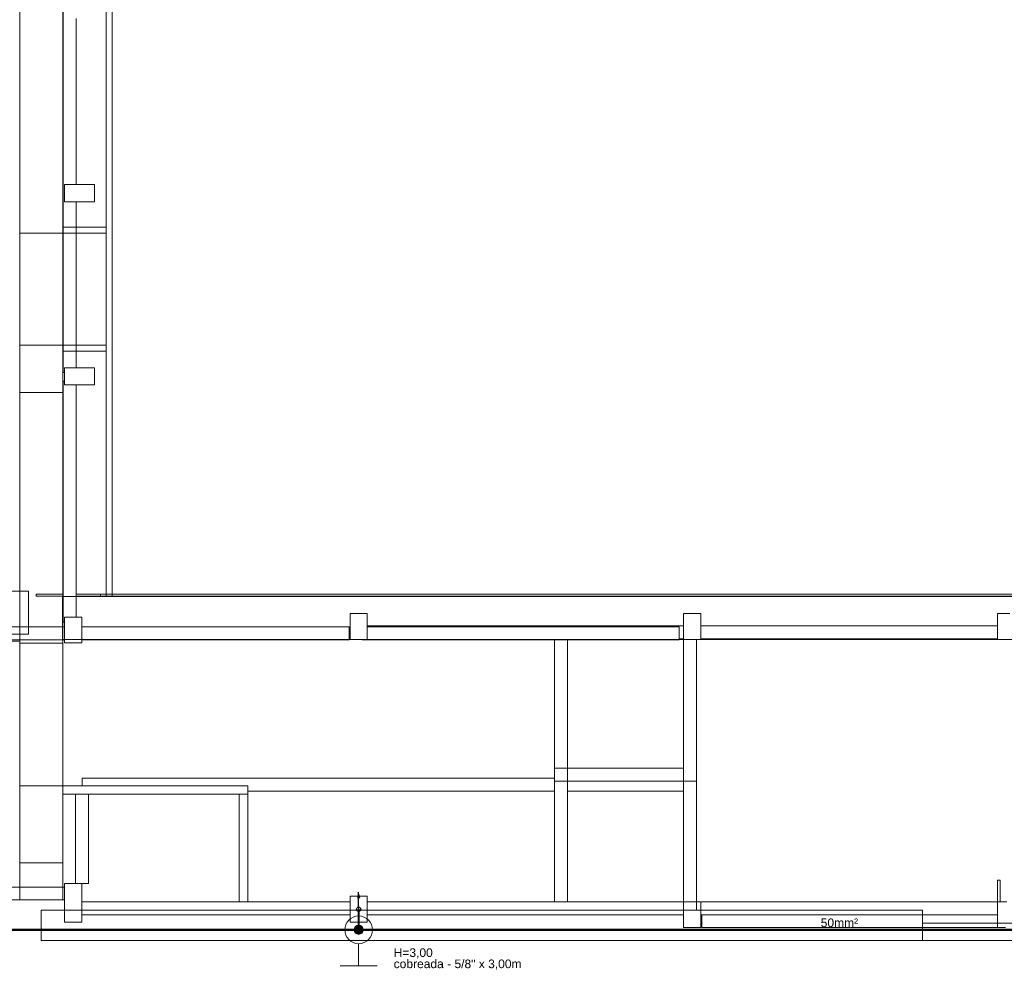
# Model space of a CAD drawing. Header units: millimetres. Extents: x 4477830 to 4478275, y -30323838 to -30323445.
# Tile 3 of 124: x 4477978 to 4478001, y -30323797 to -30323775. Entities that reach past the tile are written whole.
import ezdxf

# ---------------------------------------------------------------- set-up
doc = ezdxf.new("R2010")
doc.units = ezdxf.units.MM
doc.linetypes.add('NULL', pattern=[0])
for name, color, linetype, lineweight in [('IFC-Lance de escada-Contorno', 32, 'Continuous', 5), ('IFC-Parede padrão-Contorno', 44, 'Continuous', 5), ('IFC-Parede-Contorno', 42, 'Continuous', 5), ('IFC-Pilar-Contorno', 83, 'Continuous', 5), ('IFC-Viga-Contorno', 66, 'Continuous', 5), ('P-Simbol', 5, 'Continuous', 20), ('PR-Condutos', 150, 'Continuous', 25), ('PR-Haste de aterramento', 9, 'Continuous', 18), ('PR-Textos conduto', 7, 'Continuous', 9), ('Textos', 7, 'Continuous', 9)]:
    doc.layers.add(name, color=color, linetype=linetype, lineweight=lineweight)
doc.styles.add('ARIAL', font='arial.ttf')

msp = doc.modelspace()

# ---------------------------------------------------------------- hatches: boundary and pattern name
at = {"layer": 'P-Simbol', "linetype": 'Continuous'}
msp.add_hatch(color=5, dxfattribs=at).paths.add_polyline_path([(4477985.853, -30323795.714), (4477985.852, -30323795.704), (4477985.851, -30323795.695), (4477985.849, -30323795.686), (4477985.846, -30323795.678), (4477985.843, -30323795.669), (4477985.839, -30323795.661), (4477985.834, -30323795.653), (4477985.828, -30323795.646), (4477985.822, -30323795.639), (4477985.815, -30323795.633), (4477985.808, -30323795.628), (4477985.8, -30323795.623), (4477985.792, -30323795.619), (4477985.784, -30323795.615), (4477985.775, -30323795.612), (4477985.766, -30323795.61), (4477985.757, -30323795.609), (4477985.748, -30323795.609), (4477985.739, -30323795.609), (4477985.73, -30323795.61), (4477985.721, -30323795.612), (4477985.712, -30323795.615), (4477985.703, -30323795.619), (4477985.695, -30323795.623), (4477985.688, -30323795.628), (4477985.68, -30323795.633), (4477985.674, -30323795.639), (4477985.667, -30323795.646), (4477985.662, -30323795.653), (4477985.657, -30323795.661), (4477985.653, -30323795.669), (4477985.649, -30323795.678), (4477985.647, -30323795.686), (4477985.645, -30323795.695), (4477985.643, -30323795.704), (4477985.643, -30323795.714), (4477985.643, -30323795.723), (4477985.645, -30323795.732), (4477985.647, -30323795.741), (4477985.649, -30323795.749), (4477985.653, -30323795.758), (4477985.657, -30323795.766), (4477985.662, -30323795.774), (4477985.667, -30323795.781), (4477985.674, -30323795.788), (4477985.68, -30323795.794), (4477985.688, -30323795.799), (4477985.695, -30323795.804), (4477985.703, -30323795.809), (4477985.712, -30323795.812), (4477985.721, -30323795.815), (4477985.73, -30323795.817), (4477985.739, -30323795.818), (4477985.748, -30323795.818), (4477985.757, -30323795.818), (4477985.766, -30323795.817), (4477985.775, -30323795.815), (4477985.784, -30323795.812), (4477985.792, -30323795.809), (4477985.8, -30323795.804), (4477985.808, -30323795.799), (4477985.815, -30323795.794), (4477985.822, -30323795.788), (4477985.828, -30323795.781), (4477985.834, -30323795.774), (4477985.839, -30323795.766), (4477985.843, -30323795.758), (4477985.846, -30323795.749), (4477985.849, -30323795.741), (4477985.851, -30323795.732), (4477985.852, -30323795.723)])
at = {"layer": 'PR-Condutos', "linetype": 'Continuous', "true_color": 0x105689}
for points in [[(4477985.748, -30323794.835), (4477985.709, -30323794.98), (4477985.787, -30323794.98)], [(4477985.74, -30323795.706), (4477985.741, -30323795.238), (4477985.74, -30323795.236)], [(4477985.741, -30323795.706), (4477985.741, -30323795.238), (4477985.74, -30323795.702), (4477985.741, -30323795.722), (4477985.75, -30323795.722), (4477985.75, -30323795.245), (4477985.747, -30323795.697), (4477985.747, -30323795.24), (4477985.744, -30323795.7), (4477985.744, -30323795.239)], [(4477985.744, -30323795.241), (4477985.741, -30323795.238), (4477985.741, -30323795.706)], [(4477985.744, -30323795.241), (4477985.744, -30323795.7), (4477985.747, -30323795.242)], [(4477985.747, -30323795.242), (4477985.747, -30323795.698), (4477985.75, -30323795.242)], [(4477985.752, -30323795.45), (4477985.752, -30323795.239), (4477985.75, -30323795.727)], [(4477985.75, -30323795.699), (4477985.752, -30323795.242), (4477985.75, -30323795.241)], [(4477985.752, -30323795.722), (4477985.752, -30323795.45), (4477985.75, -30323795.699)], [(4477985.755, -30323795.722), (4477985.755, -30323795.237), (4477985.753, -30323795.701), (4477985.753, -30323795.239), (4477985.752, -30323795.7)], [(4477985.752, -30323795.45), (4477985.752, -30323795.727), (4477985.753, -30323795.239)], [(4477985.752, -30323795.242), (4477985.752, -30323795.45), (4477985.753, -30323795.24)], [(4477985.753, -30323795.239), (4477985.753, -30323795.706), (4477985.755, -30323795.237)], [(4477985.755, -30323795.706), (4477985.756, -30323795.235), (4477985.755, -30323795.237)], [(4477985.756, -30323795.235), (4477985.755, -30323795.702), (4477985.756, -30323795.702)], [(4477965.035, -30323795.706), (4477985.709, -30323795.707), (4477985.734, -30323795.706)], [(4477985.732, -30323795.707), (4477965.035, -30323795.707), (4477985.712, -30323795.709)], [(4477985.734, -30323795.709), (4477965.035, -30323795.709), (4477985.718, -30323795.712)], [(4477985.734, -30323795.715), (4477985.734, -30323795.712), (4477965.035, -30323795.712), (4477985.687, -30323795.715)], [(4477985.728, -30323795.718), (4477985.734, -30323795.715), (4477965.035, -30323795.715)], [(4477985.732, -30323795.72), (4477985.729, -30323795.718), (4477965.035, -30323795.718)], [(4477985.717, -30323795.722), (4477985.733, -30323795.72), (4477965.035, -30323795.72)], [(4477985.646, -30323795.707), (4477965.055, -30323795.706), (4477965.055, -30323795.707), (4477985.646, -30323795.707)], [(4477985.656, -30323795.709), (4477965.055, -30323795.707), (4477965.055, -30323795.709), (4477985.656, -30323795.709)], [(4477985.671, -30323795.712), (4477965.055, -30323795.709), (4477965.055, -30323795.712), (4477985.671, -30323795.712)], [(4477985.687, -30323795.715), (4477965.055, -30323795.712), (4477965.055, -30323795.715), (4477985.687, -30323795.715)], [(4477985.74, -30323795.718), (4477965.055, -30323795.715), (4477965.055, -30323795.718)], [(4477985.752, -30323795.72), (4477965.055, -30323795.718), (4477965.055, -30323795.72)], [(4477985.752, -30323795.722), (4477965.055, -30323795.72), (4477965.055, -30323795.722)], [(4477985.744, -30323795.706), (4478008.09, -30323795.707), (4478008.092, -30323795.706)], [(4477985.744, -30323795.707), (4478008.086, -30323795.709), (4478008.092, -30323795.707)], [(4477985.744, -30323795.709), (4478008.081, -30323795.712), (4478008.092, -30323795.709)], [(4477985.744, -30323795.712), (4478008.075, -30323795.715), (4478008.092, -30323795.712)], [(4478008.092, -30323795.715), (4477985.744, -30323795.715), (4478008.086, -30323795.718)], [(4477985.744, -30323795.718), (4477985.891, -30323795.718), (4478008.086, -30323795.718)], [(4477985.744, -30323795.72), (4477985.857, -30323795.72), (4478008.09, -30323795.72)], [(4478008.11, -30323795.722), (4477985.769, -30323795.72), (4477985.759, -30323795.722)], [(4477985.777, -30323795.706), (4477985.762, -30323795.707), (4478008.11, -30323795.707)], [(4477985.775, -30323795.707), (4477985.762, -30323795.709), (4478008.11, -30323795.709)], [(4477985.767, -30323795.709), (4477985.762, -30323795.712), (4478008.11, -30323795.712)], [(4477985.762, -30323795.718), (4478008.11, -30323795.718), (4477985.783, -30323795.715)], [(4478008.11, -30323795.72), (4477985.775, -30323795.718), (4477985.762, -30323795.72)], [(4477985.766, -30323795.715), (4478008.11, -30323795.715), (4477985.792, -30323795.712)], [(4478008.088, -30323795.722), (4478008.094, -30323795.72), (4477985.857, -30323795.72)], [(4478008.09, -30323795.72), (4478008.092, -30323795.718), (4477985.891, -30323795.718)]]:
    msp.add_hatch(color=146, dxfattribs=at).paths.add_polyline_path(points)

# ---------------------------------------------------------------- linework, layer by layer
at = {"layer": 'IFC-Lance de escada-Contorno', "color": 8, "lineweight": 5}
msp.add_line((4477973.91, -30323789.005), (4477977.868, -30323789.005), dxfattribs=at)
at = {"layer": 'IFC-Parede padrão-Contorno', "color": 8, "lineweight": 5}
for p, q in [((4477980.017, -30323778.458), (4477980.017, -30323769.377)), ((4477979.877, -30323780.022), (4477979.877, -30323770.94)), ((4477980.017, -30323780.903), (4477980.017, -30323778.458)), ((4477978.868, -30323779.378), (4477979.321, -30323779.378)), ((4477979.321, -30323779.378), (4477979.877, -30323779.378)), ((4477978.868, -30323779.518), (4477979.424, -30323779.518)), ((4477979.424, -30323779.518), (4477979.877, -30323779.518)), ((4477980.017, -30323781.844), (4477980.017, -30323779.518)), ((4477979.877, -30323782.467), (4477979.877, -30323780.022)), ((4477980.017, -30323782.467), (4477980.017, -30323780.903)), ((4477978.868, -30323782.118), (4477979.328, -30323782.118)), ((4477979.328, -30323782.118), (4477979.877, -30323782.118)), ((4477978.868, -30323782.258), (4477979.417, -30323782.258)), ((4477979.417, -30323782.258), (4477979.877, -30323782.258)), ((4477979.877, -30323785.628), (4477979.877, -30323782.467)), ((4477980.017, -30323785.628), (4477980.017, -30323782.467)), ((4477977.868, -30323783.22), (4477978.868, -30323783.22)), ((4477979.877, -30323787.962), (4477979.877, -30323785.628)), ((4477980.017, -30323787.962), (4477980.017, -30323785.628)), ((4477977.459, -30323787.842), (4477977.868, -30323787.842)), ((4477977.7, -30323787.842), (4477977.887, -30323787.842)), ((4477977.887, -30323787.842), (4477977.98, -30323787.842)), ((4477977.98, -30323787.842), (4477978.068, -30323787.842)), ((4477978.068, -30323788.414), (4477978.068, -30323787.842)), ((4477978.863, -30323788.522), (4477978.863, -30323787.962)), ((4477978.863, -30323787.962), (4477989.051, -30323787.962)), ((4477989.051, -30323787.962), (4477995.554, -30323787.962)), ((4477995.554, -30323787.962), (4477997.824, -30323787.962)), ((4477997.824, -30323787.962), (4478010.343, -30323787.962)), ((4477978.068, -30323788.842), (4477978.068, -30323788.414)), ((4477978.863, -30323788.577), (4477978.863, -30323788.522)), ((4477978.863, -30323788.962), (4477978.863, -30323788.577)), ((4477974.298, -30323788.842), (4477977.887, -30323788.842)), ((4477977.887, -30323788.842), (4477977.98, -30323788.842)), ((4477977.98, -30323788.842), (4477978.068, -30323788.842)), ((4477978.863, -30323788.962), (4477989.051, -30323788.962)), ((4477989.051, -30323788.962), (4477995.554, -30323788.962)), ((4477995.554, -30323788.962), (4478003.715, -30323788.962)), ((4477979.317, -30323792.189), (4477990.301, -30323792.189)), ((4477979.317, -30323792.363), (4477979.317, -30323792.189)), ((4477978.868, -30323792.363), (4477978.87, -30323792.363)), ((4477978.87, -30323792.363), (4477978.876, -30323792.363)), ((4477978.876, -30323792.363), (4477978.998, -30323792.363)), ((4477978.987, -30323792.363), (4477980.747, -30323792.363)), ((4477978.998, -30323792.363), (4477983, -30323792.363)), ((4477983, -30323792.363), (4477983.131, -30323792.363)), ((4477983.131, -30323792.363), (4477983.167, -30323792.363)), ((4477983.167, -30323792.365), (4477983.167, -30323792.363)), ((4477983.167, -30323792.563), (4477983.167, -30323792.365)), ((4477978.868, -30323792.563), (4477978.87, -30323792.563)), ((4477978.87, -30323792.563), (4477978.876, -30323792.563)), ((4477978.876, -30323792.563), (4477982.878, -30323792.563)), ((4477979.167, -30323794.635), (4477979.167, -30323792.563)), ((4477979.467, -30323794.635), (4477979.467, -30323792.563)), ((4477982.878, -30323792.563), (4477983, -30323792.563)), ((4477982.967, -30323795.063), (4477982.967, -30323792.563)), ((4477983, -30323792.563), (4477983.131, -30323792.563)), ((4477983.131, -30323792.563), (4477983.167, -30323792.563)), ((4477983.167, -30323792.489), (4477990.301, -30323792.489)), ((4477983.167, -30323795.063), (4477983.167, -30323792.563)), ((4477990.601, -30323792.489), (4477993.301, -30323792.489)), ((4477993.601, -30323795.063), (4477993.601, -30323792.489)), ((4477979.167, -30323794.635), (4477979.467, -30323794.635)), ((4478000.603, -30323795.063), (4478000.603, -30323794.562)), ((4478000.603, -30323794.562), (4478000.663, -30323794.562)), ((4478000.663, -30323795.063), (4478000.663, -30323794.562)), ((4477979.317, -30323795.063), (4477982.967, -30323795.063)), ((4477983.167, -30323795.063), (4477985.548, -30323795.063)), ((4477985.948, -30323795.063), (4477988.803, -30323795.063)), ((4477993.301, -30323795.063), (4477993.301, -30323795.063))]:
    msp.add_line(p, q, dxfattribs=at)
at = {"layer": 'IFC-Parede-Contorno', "color": 8, "lineweight": 5}
for p, q in [((4477977.868, -30323775.823), (4477977.868, -30323767.231)), ((4477978.868, -30323777.414), (4477978.868, -30323769.73)), ((4477978.868, -30323779.378), (4477978.868, -30323770)), ((4477977.868, -30323779.518), (4477977.868, -30323774.789)), ((4477977.868, -30323776.368), (4477977.868, -30323775.823)), ((4477977.868, -30323777.959), (4477977.868, -30323776.368)), ((4477978.868, -30323777.959), (4477978.868, -30323777.414)), ((4477977.868, -30323784.853), (4477977.868, -30323777.959)), ((4477978.868, -30323786.206), (4477978.868, -30323777.959)), ((4477977.868, -30323779.518), (4477978.868, -30323779.518)), ((4477977.868, -30323779.518), (4477978.868, -30323779.518)), ((4477978.868, -30323782.118), (4477978.868, -30323779.518)), ((4477977.868, -30323782.118), (4477978.868, -30323782.118)), ((4477978.868, -30323787.907), (4477978.868, -30323782.258)), ((4477977.868, -30323787.842), (4477977.868, -30323783.22)), ((4477977.868, -30323786.206), (4477977.868, -30323784.853)), ((4477977.868, -30323787.315), (4477977.868, -30323786.206)), ((4477978.868, -30323787.745), (4477978.868, -30323786.206)), ((4477977.868, -30323787.745), (4477977.868, -30323787.315)), ((4477977.868, -30323790.306), (4477977.868, -30323787.745)), ((4477978.868, -30323791.005), (4477978.868, -30323787.745)), ((4477978.251, -30323787.907), (4477978.877, -30323787.907)), ((4477978.251, -30323787.96), (4477978.251, -30323787.907)), ((4477978.251, -30323787.96), (4477978.877, -30323787.96)), ((4477978.868, -30323787.962), (4477978.868, -30323787.96)), ((4477979.177, -30323787.907), (4477979.747, -30323787.907)), ((4477979.177, -30323787.96), (4477979.747, -30323787.96)), ((4477979.747, -30323787.907), (4477980.825, -30323787.907)), ((4477979.747, -30323787.919), (4477979.747, -30323787.907)), ((4477979.747, -30323787.96), (4477979.747, -30323787.919)), ((4477979.747, -30323787.96), (4477980.825, -30323787.96)), ((4477980.825, -30323787.907), (4477980.891, -30323787.907)), ((4477980.825, -30323787.96), (4477980.891, -30323787.96)), ((4477980.891, -30323787.907), (4477982.823, -30323787.907)), ((4477980.891, -30323787.96), (4477986.552, -30323787.96)), ((4477982.823, -30323787.907), (4478020.158, -30323787.907)), ((4477986.552, -30323787.96), (4478017.982, -30323787.96)), ((4477978.868, -30323792.363), (4477978.868, -30323788.972)), ((4477978.868, -30323792.363), (4477978.868, -30323788.972)), ((4477977.868, -30323792.367), (4477977.868, -30323789.047)), ((4477977.868, -30323789.047), (4477978.868, -30323789.047)), ((4477977.868, -30323789.047), (4477978.868, -30323789.047)), ((4477978.868, -30323792.363), (4477978.868, -30323789.047)), ((4477978.868, -30323792.363), (4477978.868, -30323789.047)), ((4477977.868, -30323791.005), (4477977.868, -30323790.306)), ((4477977.868, -30323792.926), (4477977.868, -30323791.005)), ((4477978.868, -30323792.926), (4477978.868, -30323791.005)), ((4477977.868, -30323792.367), (4477978.868, -30323792.367)), ((4477977.868, -30323794.16), (4477977.868, -30323792.367)), ((4477993.301, -30323792.26), (4477993.511, -30323792.26)), ((4477993.511, -30323792.26), (4477993.601, -30323792.26)), ((4477978.868, -30323794.72), (4477978.868, -30323792.563)), ((4477978.868, -30323794.16), (4477978.868, -30323792.563)), ((4477978.868, -30323794.16), (4477978.868, -30323792.563)), ((4477993.601, -30323792.639), (4477993.601, -30323792.596)), ((4477977.868, -30323793.1), (4477977.868, -30323792.926)), ((4477978.868, -30323794.398), (4477978.868, -30323792.926)), ((4477977.868, -30323794.398), (4477977.868, -30323793.1)), ((4477977.868, -30323794.72), (4477977.868, -30323794.16)), ((4477977.868, -30323794.16), (4477978.868, -30323794.16)), ((4477977.868, -30323794.642), (4477977.868, -30323794.398)), ((4477978.868, -30323794.642), (4477978.868, -30323794.398)), ((4477977.868, -30323795.02), (4477977.868, -30323794.642)), ((4477978.868, -30323795.02), (4477978.868, -30323794.642)), ((4477993.301, -30323795.1), (4477993.301, -30323795.039)), ((4477993.601, -30323795.1), (4477993.601, -30323795.039)), ((4477993.601, -30323795.137), (4477993.601, -30323795.1)), ((4477993.601, -30323795.26), (4477993.601, -30323795.137)), ((4477978.368, -30323795.498), (4477978.368, -30323795.26)), ((4477978.368, -30323795.26), (4477991.988, -30323795.26)), ((4477991.988, -30323795.26), (4477992.379, -30323795.26)), ((4477992.379, -30323795.26), (4477993.717, -30323795.26)), ((4477993.717, -30323795.26), (4477998.863, -30323795.26)), ((4477998.863, -30323795.925), (4477998.863, -30323795.26)), ((4477978.368, -30323795.96), (4477978.368, -30323795.498)), ((4477998.863, -30323795.56), (4477998.871, -30323795.56)), ((4477998.863, -30323795.94), (4477998.863, -30323795.56)), ((4477998.871, -30323795.56), (4477999.013, -30323795.56)), ((4477999.013, -30323795.56), (4478007.036, -30323795.56)), ((4477978.368, -30323795.96), (4477992.379, -30323795.96)), ((4477992.379, -30323795.96), (4477993.717, -30323795.96)), ((4477993.717, -30323795.96), (4477998.863, -30323795.96)), ((4477998.863, -30323795.96), (4477998.863, -30323795.925)), ((4477998.863, -30323795.96), (4477999.006, -30323795.96)), ((4477999.006, -30323795.96), (4478006.965, -30323795.96))]:
    msp.add_line(p, q, dxfattribs=at)
at = {"layer": 'IFC-Pilar-Contorno', "color": 8, "lineweight": 5}
for p, q in [((4477978.907, -30323778.389), (4477979.291, -30323778.389)), ((4477979.291, -30323778.389), (4477979.361, -30323778.389)), ((4477979.361, -30323778.389), (4477979.607, -30323778.389)), ((4477979.607, -30323778.608), (4477979.607, -30323778.389)), ((4477978.907, -30323778.789), (4477978.907, -30323778.569)), ((4477979.607, -30323778.649), (4477979.607, -30323778.608)), ((4477979.607, -30323778.789), (4477979.607, -30323778.649)), ((4477978.977, -30323778.789), (4477979.223, -30323778.789)), ((4477979.223, -30323778.789), (4477979.607, -30323778.789)), ((4477978.907, -30323782.647), (4477979.291, -30323782.647)), ((4477978.907, -30323782.828), (4477978.907, -30323782.688)), ((4477978.907, -30323783.047), (4477978.907, -30323782.828)), ((4477979.291, -30323782.647), (4477979.361, -30323782.647)), ((4477979.361, -30323782.647), (4477979.607, -30323782.647)), ((4477979.607, -30323782.867), (4477979.607, -30323782.647)), ((4477978.977, -30323783.047), (4477979.223, -30323783.047)), ((4477979.223, -30323783.047), (4477979.607, -30323783.047)), ((4477979.607, -30323782.907), (4477979.607, -30323782.867)), ((4477979.607, -30323783.047), (4477979.607, -30323782.907)), ((4477978.907, -30323788.443), (4477979.14, -30323788.443)), ((4477978.907, -30323788.507), (4477978.907, -30323788.443)), ((4477978.907, -30323788.694), (4477978.907, -30323788.507)), ((4477979.14, -30323788.443), (4477979.264, -30323788.443)), ((4477979.264, -30323788.443), (4477979.307, -30323788.443)), ((4477979.307, -30323788.793), (4477979.307, -30323788.443)), ((4477985.548, -30323788.362), (4477985.781, -30323788.362)), ((4477985.548, -30323788.425), (4477985.548, -30323788.362)), ((4477985.548, -30323788.612), (4477985.548, -30323788.425)), ((4477985.781, -30323788.362), (4477985.905, -30323788.362)), ((4477985.905, -30323788.362), (4477985.948, -30323788.362)), ((4477985.948, -30323788.711), (4477985.948, -30323788.362)), ((4477993.301, -30323788.53), (4477993.301, -30323788.362)), ((4477993.301, -30323788.362), (4477993.588, -30323788.362)), ((4477993.301, -30323788.962), (4477993.301, -30323788.53)), ((4477993.588, -30323788.362), (4477993.701, -30323788.362)), ((4477993.701, -30323788.793), (4477993.701, -30323788.362)), ((4478000.603, -30323788.53), (4478000.603, -30323788.362)), ((4478000.603, -30323788.362), (4478000.891, -30323788.362)), ((4478000.603, -30323788.962), (4478000.603, -30323788.53)), ((4477978.907, -30323789.043), (4477978.907, -30323788.694)), ((4477985.548, -30323788.962), (4477985.548, -30323788.612)), ((4477985.948, -30323788.962), (4477985.948, -30323788.775)), ((4477979.307, -30323789.043), (4477979.307, -30323788.899)), ((4477993.701, -30323788.962), (4477993.701, -30323788.899)), ((4477978.907, -30323789.043), (4477979.031, -30323789.043)), ((4477979.031, -30323789.043), (4477979.074, -30323789.043)), ((4477979.074, -30323789.043), (4477979.307, -30323789.043)), ((4477978.907, -30323795.105), (4477978.907, -30323794.635)), ((4477978.907, -30323794.635), (4477979.057, -30323794.635)), ((4477979.057, -30323794.635), (4477979.098, -30323794.635)), ((4477979.098, -30323794.635), (4477979.307, -30323794.635)), ((4477979.307, -30323794.974), (4477979.307, -30323794.635)), ((4477979.307, -30323795.443), (4477979.307, -30323794.974)), ((4477985.548, -30323795.145), (4477985.548, -30323794.935)), ((4477985.548, -30323794.935), (4477985.767, -30323794.935)), ((4477985.767, -30323794.935), (4477985.808, -30323794.935)), ((4477985.808, -30323794.935), (4477985.948, -30323794.935)), ((4477985.948, -30323795.264), (4477985.948, -30323794.935)), ((4477978.907, -30323795.196), (4477978.907, -30323795.105)), ((4477978.907, -30323795.535), (4477978.907, -30323795.196)), ((4477985.548, -30323795.535), (4477985.548, -30323795.206)), ((4477993.301, -30323795.273), (4477993.301, -30323795.063)), ((4477993.301, -30323795.063), (4477993.522, -30323795.063)), ((4477993.56, -30323795.063), (4477993.701, -30323795.063)), ((4477993.701, -30323795.394), (4477993.701, -30323795.063)), ((4478000.603, -30323795.273), (4478000.603, -30323795.063)), ((4478000.603, -30323795.063), (4478000.821, -30323795.063)), ((4477979.307, -30323795.535), (4477979.307, -30323795.443)), ((4477985.948, -30323795.474), (4477985.948, -30323795.264)), ((4477993.301, -30323795.331), (4477993.301, -30323795.273)), ((4477993.301, -30323795.663), (4477993.301, -30323795.331)), ((4477993.701, -30323795.605), (4477993.701, -30323795.394)), ((4478000.603, -30323795.663), (4478000.603, -30323795.336)), ((4477978.907, -30323795.535), (4477978.947, -30323795.535)), ((4477978.947, -30323795.535), (4477979.156, -30323795.535)), ((4477979.156, -30323795.535), (4477979.307, -30323795.535)), ((4477985.548, -30323795.535), (4477985.588, -30323795.535)), ((4477985.588, -30323795.535), (4477985.728, -30323795.535)), ((4477985.728, -30323795.535), (4477985.948, -30323795.535)), ((4477985.948, -30323795.535), (4477985.948, -30323795.474)), ((4477993.301, -30323795.663), (4477993.339, -30323795.663)), ((4477993.339, -30323795.663), (4477993.479, -30323795.663)), ((4477993.479, -30323795.663), (4477993.701, -30323795.663)), ((4477993.701, -30323795.663), (4477993.701, -30323795.605)), ((4478000.603, -30323795.663), (4478000.645, -30323795.663)), ((4478000.645, -30323795.663), (4478000.786, -30323795.663))]:
    msp.add_line(p, q, dxfattribs=at)
at = {"layer": 'IFC-Viga-Contorno', "color": 8, "lineweight": 5}
for p, q in [((4477978.877, -30323782.759), (4477978.877, -30323772.654)), ((4477979.177, -30323777.038), (4477979.177, -30323774.53)), ((4477979.177, -30323778.389), (4477979.177, -30323777.038)), ((4477978.907, -30323778.649), (4477978.907, -30323778.389)), ((4477978.907, -30323778.789), (4477979.082, -30323778.789)), ((4477979.177, -30323781.297), (4477979.177, -30323778.789)), ((4477979.177, -30323782.647), (4477979.177, -30323781.297)), ((4477978.877, -30323782.759), (4477978.887, -30323782.759)), ((4477978.887, -30323782.759), (4477978.907, -30323782.759)), ((4477978.907, -30323782.72), (4477978.907, -30323782.647)), ((4477978.877, -30323785.946), (4477978.877, -30323782.959)), ((4477978.877, -30323782.959), (4477978.893, -30323782.959)), ((4477978.893, -30323782.959), (4477978.907, -30323782.959)), ((4477978.907, -30323783.047), (4477979.051, -30323783.047)), ((4477979.177, -30323785.925), (4477979.177, -30323783.047)), ((4477978.877, -30323788.559), (4477978.877, -30323785.946)), ((4477979.177, -30323788.443), (4477979.177, -30323785.925)), ((4477994.433, -30323787.962), (4478000.064, -30323787.962)), ((4477978.877, -30323788.559), (4477978.891, -30323788.559)), ((4477978.891, -30323788.559), (4477978.907, -30323788.559)), ((4477978.907, -30323788.559), (4477978.907, -30323788.505)), ((4477979.033, -30323788.443), (4477979.177, -30323788.443)), ((4477974.049, -30323788.672), (4477978.907, -30323788.672)), ((4477978.907, -30323788.852), (4477978.907, -30323788.672)), ((4477979.307, -30323788.672), (4477983.039, -30323788.672)), ((4477979.307, -30323788.899), (4477979.307, -30323788.792)), ((4477983.039, -30323788.672), (4477985.527, -30323788.672)), ((4477985.527, -30323788.852), (4477985.527, -30323788.672)), ((4477985.948, -30323788.65), (4477988.889, -30323788.65)), ((4477985.948, -30323788.845), (4477985.948, -30323788.67)), ((4477985.948, -30323788.67), (4477990.298, -30323788.67)), ((4477988.848, -30323788.67), (4477993.198, -30323788.67)), ((4477988.889, -30323788.65), (4477993.301, -30323788.65)), ((4477993.198, -30323788.85), (4477993.198, -30323788.67)), ((4477993.701, -30323788.65), (4477996.462, -30323788.65)), ((4477993.701, -30323788.899), (4477993.701, -30323788.77)), ((4477996.462, -30323788.65), (4478000.603, -30323788.65)), ((4477971.621, -30323788.972), (4477978.907, -30323788.972)), ((4477979.307, -30323788.972), (4477981.795, -30323788.972)), ((4477981.795, -30323788.972), (4477985.527, -30323788.972)), ((4477985.527, -30323788.972), (4477985.527, -30323788.852)), ((4477985.829, -30323788.967), (4477985.829, -30323788.962)), ((4477985.829, -30323788.97), (4477985.829, -30323788.967)), ((4477985.829, -30323788.97), (4477990.25, -30323788.97)), ((4477990.25, -30323788.97), (4477993.198, -30323788.97)), ((4477990.301, -30323791.407), (4477990.301, -30323788.97)), ((4477990.601, -30323792.626), (4477990.601, -30323788.97)), ((4477993.198, -30323788.899), (4477993.198, -30323788.838)), ((4477993.198, -30323788.97), (4477993.198, -30323788.899)), ((4477993.198, -30323788.95), (4477993.259, -30323788.95)), ((4477993.259, -30323788.95), (4477993.301, -30323788.95)), ((4477993.301, -30323791.402), (4477993.301, -30323788.962)), ((4477993.601, -30323792.622), (4477993.601, -30323788.962)), ((4477993.701, -30323788.95), (4477997.842, -30323788.95)), ((4477997.842, -30323788.95), (4478000.603, -30323788.95)), ((4477990.301, -30323795.063), (4477990.301, -30323791.407)), ((4477993.301, -30323795.063), (4477993.301, -30323791.402)), ((4477990.301, -30323791.959), (4477992.101, -30323791.959)), ((4477992.101, -30323791.959), (4477993.301, -30323791.959)), ((4477990.301, -30323792.259), (4477991.501, -30323792.259)), ((4477991.501, -30323792.259), (4477993.301, -30323792.259)), ((4477990.601, -30323795.063), (4477990.601, -30323792.626)), ((4477993.601, -30323795.063), (4477993.601, -30323792.622)), ((4477974.09, -30323794.72), (4477978.907, -30323794.72)), ((4477971.68, -30323795.02), (4477978.907, -30323795.02)), ((4477978.881, -30323795.02), (4477978.881, -30323795.02)), ((4477979.307, -30323795.063), (4477983.052, -30323795.063)), ((4477983.052, -30323795.063), (4477985.548, -30323795.063)), ((4477985.548, -30323795.243), (4477985.548, -30323795.063)), ((4477985.948, -30323795.063), (4477990.36, -30323795.063)), ((4477985.948, -30323795.363), (4477985.948, -30323795.182)), ((4477990.301, -30323795.063), (4477990.421, -30323795.063)), ((4477990.36, -30323795.063), (4477993.301, -30323795.063)), ((4477993.421, -30323795.063), (4477993.601, -30323795.063)), ((4477993.701, -30323795.063), (4477997.842, -30323795.063)), ((4477994.433, -30323795.063), (4478000.064, -30323795.063)), ((4477997.842, -30323795.063), (4478000.603, -30323795.063)), ((4478000.603, -30323795.063), (4478000.603, -30323795.063)), ((4477979.307, -30323795.363), (4477981.803, -30323795.363)), ((4477981.803, -30323795.363), (4477985.548, -30323795.363)), ((4477985.948, -30323795.363), (4477988.889, -30323795.363)), ((4477988.889, -30323795.363), (4477993.301, -30323795.363)), ((4477993.301, -30323795.363), (4477993.301, -30323795.243)), ((4477993.701, -30323795.363), (4477994.433, -30323795.363)), ((4477993.727, -30323795.483), (4477993.727, -30323795.363)), ((4477994.433, -30323795.363), (4477997.853, -30323795.363)), ((4477996.461, -30323795.363), (4478000.603, -30323795.363)), ((4478000.603, -30323795.363), (4478000.603, -30323795.243)), ((4477993.727, -30323795.663), (4477993.727, -30323795.483)), ((4477993.727, -30323795.663), (4477996.477, -30323795.663)), ((4477996.477, -30323795.663), (4478000.603, -30323795.663))]:
    msp.add_line(p, q, dxfattribs=at)
at = {"layer": 'P-Simbol'}
for p, q in [((4477985.643, -30323795.714), (4477985.426, -30323795.714)), ((4477985.853, -30323795.714), (4477986.07, -30323795.714)), ((4477985.748, -30323796.548), (4477985.748, -30323796.036)), ((4477985.315, -30323796.548), (4477986.181, -30323796.548))]:
    msp.add_line(p, q, dxfattribs=at)
for radius in [0.322, 0.105, 0.105, 0.105]:
    msp.add_circle((4477985.748, -30323795.714), radius, dxfattribs=at)
at = {"layer": 'PR-Condutos'}
for p, q in [((4477985.741, -30323795.233), (4477985.74, -30323795.234)), ((4477985.74, -30323795.234), (4477985.74, -30323795.235)), ((4477985.74, -30323795.235), (4477985.74, -30323795.236)), ((4477985.74, -30323795.235), (4477985.74, -30323795.235)), ((4477985.74, -30323795.236), (4477985.74, -30323795.702)), ((4477985.741, -30323795.232), (4477985.741, -30323795.233)), ((4477985.742, -30323795.232), (4477985.741, -30323795.232)), ((4477985.742, -30323795.232), (4477985.741, -30323795.235)), ((4477985.741, -30323795.235), (4477985.742, -30323795.238)), ((4477985.743, -30323795.23), (4477985.742, -30323795.231)), ((4477985.742, -30323795.231), (4477985.742, -30323795.232)), ((4477985.742, -30323795.231), (4477985.742, -30323795.232)), ((4477985.742, -30323795.238), (4477985.743, -30323795.24)), ((4477985.746, -30323795.229), (4477985.743, -30323795.23)), ((4477985.743, -30323795.24), (4477985.746, -30323795.241)), ((4477985.747, -30323795.228), (4477985.746, -30323795.229)), ((4477985.746, -30323795.241), (4477985.748, -30323795.242)), ((4477985.748, -30323795.228), (4477985.747, -30323795.228)), ((4477985.751, -30323795.229), (4477985.748, -30323795.228)), ((4477985.748, -30323795.242), (4477985.751, -30323795.241)), ((4477985.751, -30323795.229), (4477985.751, -30323795.229)), ((4477985.753, -30323795.231), (4477985.751, -30323795.229)), ((4477985.751, -30323795.241), (4477985.753, -30323795.239)), ((4477985.754, -30323795.232), (4477985.753, -30323795.231)), ((4477985.754, -30323795.234), (4477985.753, -30323795.231)), ((4477985.753, -30323795.231), (4477985.753, -30323795.231)), ((4477985.753, -30323795.239), (4477985.754, -30323795.236)), ((4477985.755, -30323795.233), (4477985.754, -30323795.232)), ((4477985.754, -30323795.236), (4477985.754, -30323795.234)), ((4477985.755, -30323795.234), (4477985.755, -30323795.233)), ((4477985.756, -30323795.235), (4477985.755, -30323795.234)), ((4477985.756, -30323795.702), (4477985.756, -30323795.235)), ((4477985.641, -30323795.706), (4477965.035, -30323795.706)), ((4477965.055, -30323795.722), (4477985.752, -30323795.722)), ((4477985.707, -30323795.706), (4477985.641, -30323795.706)), ((4477985.727, -30323795.706), (4477985.707, -30323795.706)), ((4477985.734, -30323795.706), (4477985.727, -30323795.706)), ((4477985.734, -30323795.706), (4477985.734, -30323795.706)), ((4477986.085, -30323795.706), (4477985.744, -30323795.706)), ((4477985.759, -30323795.722), (4477985.762, -30323795.722)), ((4477985.762, -30323795.722), (4477985.766, -30323795.722)), ((4477985.766, -30323795.722), (4477985.841, -30323795.722)), ((4477985.841, -30323795.722), (4478008.11, -30323795.722)), ((4478008.092, -30323795.706), (4477986.085, -30323795.706))]:
    msp.add_line(p, q, dxfattribs=at)
msp.add_lwpolyline([(4477985.748, -30323795.185), (4477985.748, -30323794.835)], dxfattribs=at)
msp.add_circle((4477985.748, -30323795.235), 0.05, dxfattribs=at)
at = {"layer": 'PR-Haste de aterramento'}
for p, q in [((4477985.74, -30323795.702), (4477985.734, -30323795.706)), ((4477985.734, -30323795.706), (4477985.734, -30323795.715)), ((4477985.734, -30323795.715), (4477985.734, -30323795.721)), ((4477985.734, -30323795.721), (4477985.734, -30323795.722)), ((4477985.734, -30323795.722), (4477985.74, -30323795.725)), ((4477985.744, -30323795.7), (4477985.74, -30323795.702)), ((4477985.74, -30323795.725), (4477985.742, -30323795.726)), ((4477985.742, -30323795.726), (4477985.743, -30323795.727)), ((4477985.743, -30323795.727), (4477985.744, -30323795.727)), ((4477985.744, -30323795.727), (4477985.745, -30323795.728)), ((4477985.745, -30323795.728), (4477985.748, -30323795.729)), ((4477985.748, -30323795.729), (4477985.751, -30323795.727)), ((4477985.751, -30323795.727), (4477985.752, -30323795.727)), ((4477985.752, -30323795.727), (4477985.753, -30323795.726)), ((4477985.753, -30323795.726), (4477985.755, -30323795.725)), ((4477985.753, -30323795.726), (4477985.753, -30323795.726)), ((4477985.755, -30323795.725), (4477985.756, -30323795.725)), ((4477985.761, -30323795.706), (4477985.756, -30323795.702)), ((4477985.756, -30323795.725), (4477985.762, -30323795.722)), ((4477985.762, -30323795.706), (4477985.761, -30323795.706)), ((4477985.762, -30323795.719), (4477985.762, -30323795.706)), ((4477985.762, -30323795.722), (4477985.762, -30323795.719))]:
    msp.add_line(p, q, dxfattribs=at)

# ---------------------------------------------------------------- texts
at = {"layer": 'PR-Textos conduto', "linetype": 'NULL', "insert": (4477996.927, -30323795.653), "char_height": 0.2, "width": 1.73841, "attachment_point": 8, "line_spacing_factor": 0.6, "style": 'ARIAL'}
msp.add_mtext('50mm²', dxfattribs=at)
at = {"layer": 'Textos', "linetype": 'NULL', "char_height": 0.2, "attachment_point": 7, "line_spacing_factor": 0.6, "style": 'ARIAL'}
for s, insert, width in [('H=3,00', (4477986.563, -30323796.382), 1.81707), ('cobreada - 5/8" x 3,00m', (4477986.563, -30323796.642), 5.9436)]:
    msp.add_mtext(s, dxfattribs=dict(at, insert=insert, width=width))

doc.saveas('drawing.dxf')
